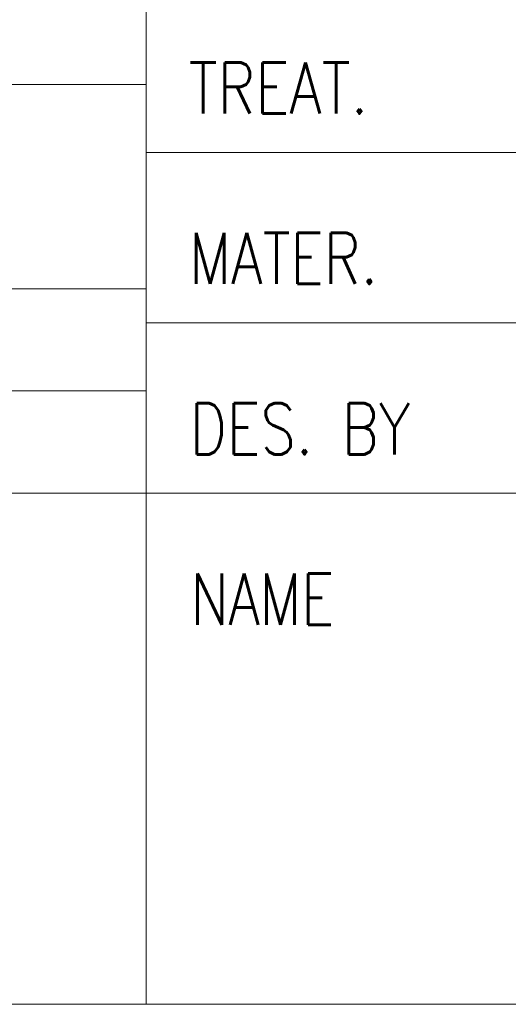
# Model space of a CAD drawing. Header units: millimetres. Extents: x 4 to 415, y 5 to 292.
# Tile 22 of 28: x 291 to 306, y 5 to 34. Entities that reach past the tile are written whole.
import ezdxf

# ---------------------------------------------------------------- set-up
doc = ezdxf.new("R2010")
doc.units = ezdxf.units.MM
doc.layers.add('256', color=7, linetype='Continuous')
doc.styles.add('blockfont', font='simplex.shx')

msp = doc.modelspace()

# ---------------------------------------------------------------- linework, layer by layer
at = {"layer": '256', "color": 3, "linetype": 'Continuous', "lineweight": 18}
for p, q in [((295, 45), (295, 5)), ((284, 20), (295, 20)), ((295, 20), (415, 20)), ((15, 5), (415, 5))]:
    msp.add_line(p, q, dxfattribs=at)
at = {"layer": '256', "color": 4, "linetype": 'Continuous', "lineweight": 18}
for p, q in [((240, 32), (295, 32)), ((295, 30), (365, 30)), ((284, 26), (295, 26)), ((295, 25), (415, 25)), ((284, 23), (295, 23))]:
    msp.add_line(p, q, dxfattribs=at)

# ---------------------------------------------------------------- texts
at = {"layer": '256', "color": 4, "linetype": 'Continuous', "lineweight": 13, "char_height": 1.5, "attachment_point": 7, "line_spacing_factor": 0.903614, "style": 'blockfont'}
for s, insert in [('\\W0.8203;TREAT.', (296.255, 31.141)), ('\\W0.7982;MATER.', (296.266, 26.141)), ('\\W0.8063;DES. BY', (296.283, 21.141)), ('\\W0.7899;NAME', (296.306, 16.141))]:
    msp.add_mtext(s, dxfattribs=dict(at, insert=insert))
at = {"layer": '256', "color": 1, "linetype": 'Continuous', "lineweight": 13, "char_height": 2.7, "attachment_point": 7, "line_spacing_factor": 0.903614, "style": 'blockfont'}
for insert in [(305.557, 14.496), (305.557, 10.446), (305.557, 6.396)]:
    msp.add_mtext('\\W0.9844; ', dxfattribs=dict(at, insert=insert))

doc.saveas('drawing.dxf')
